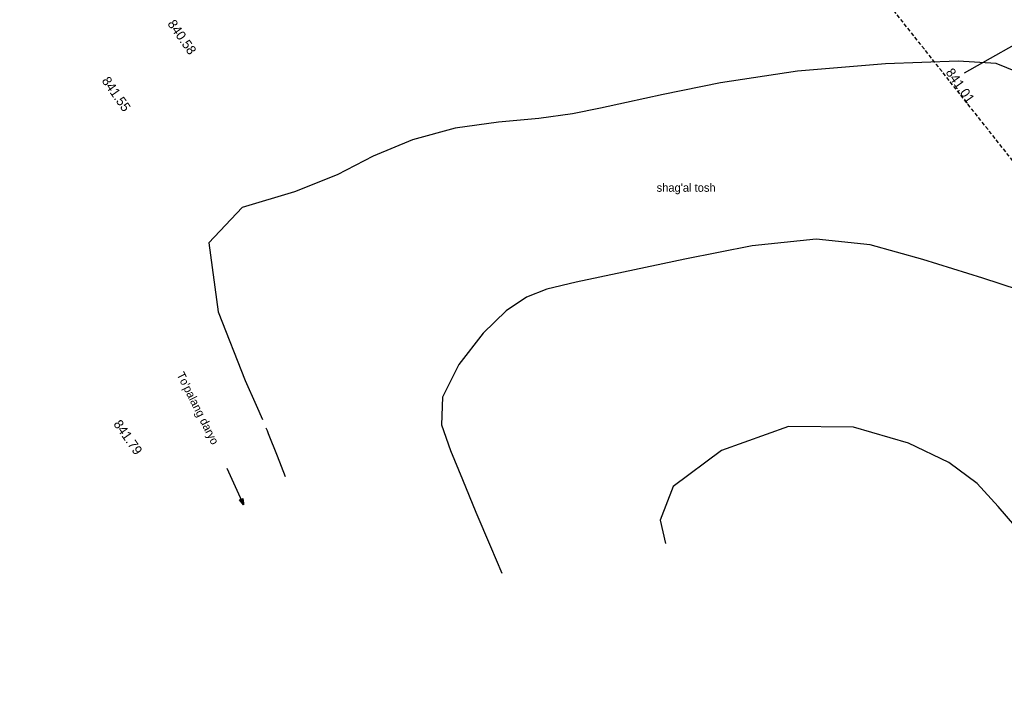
# Model space of a CAD drawing. Header units: millimetres. Extents: x 405709 to 406552, y 4254722 to 4255885.
# Tile 34 of 48: x 405897 to 406001, y 4255400 to 4255472. Entities that reach past the tile are written whole.
import ezdxf

# ---------------------------------------------------------------- set-up
doc = ezdxf.new("R2010")
doc.units = ezdxf.units.MM
doc.header["$LTSCALE"] = 0.5
doc.linetypes.add('CONTI', pattern=[0])
doc.linetypes.add('Штриховая 1 к 2', pattern=[3, 2, -1])
for name, color, linetype in [('(007) Здания', 7, 'Continuous'), ('(027) Гидрография', 7, 'Continuous'), ('(028) Гидротехн.', 7, 'Continuous'), ('(031) Горизонтали', 42, 'Continuous'), ('(037) Контуры', 7, 'Continuous'), ('PI_OTDEFAULT', 172, 'CONTI')]:
    doc.layers.add(name, color=color, linetype=linetype)
doc.styles.add('BM-431', font='txt')

# ---------------------------------------------------------------- blocks, each defined once
blk = doc.blocks.new('*U24')
at = {"layer": '(028) Гидротехн.', "color": 5, "ltscale": 10}
for points in [[(1.85, -0.17), (4.68, 17.89)], [(6.26, -0.6), (7.78, 9.1)]]:
    blk.add_lwpolyline(points, dxfattribs=at)
blk = doc.blocks.new('*U25')
at = {"color": 0, "linetype": 'ByBlock', "lineweight": -2, "transparency": 16777216, "rotation": 128.3704869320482}
blk.add_blockref('*U24', (406013.7, 4255473.89), dxfattribs=at)
blk = doc.blocks.new('*X10')
at = {"color": 0}
for p, q in [((7.2, 1.35), (7.36, 1.35)), ((7.2, 1.3), (7.53, 1.3)), ((7.2, 1.25), (7.69, 1.25)), ((7.2, 1.2), (7.85, 1.2)), ((7.2, 1.15), (8.01, 1.15)), ((7.2, 1.1), (8.18, 1.1)), ((7.2, 1.05), (8.34, 1.05)), ((7.2, 1), (8.5, 1)), ((7.2, 0.95), (8.34, 0.95)), ((7.2, 0.9), (8.18, 0.9)), ((7.2, 0.85), (8.01, 0.85)), ((7.2, 0.8), (7.85, 0.8)), ((7.2, 0.75), (7.69, 0.75)), ((7.2, 0.7), (7.53, 0.7)), ((7.2, 0.65), (7.36, 0.65))]:
    blk.add_line(p, q, dxfattribs=at)
blk = doc.blocks.new('I02225')
for p, q in [((-1.14, -0.45), (-1.14, 0.35)), ((-1.14, 0.35), (0.16, -0.05)), ((-8.34, -0.05), (0.16, -0.05)), ((0.16, -0.05), (-1.14, -0.45))]:
    blk.add_line(p, q)
blk.add_blockref('*X10', (-8.34, -1.05))

msp = doc.modelspace()

# ---------------------------------------------------------------- hatches: boundary and pattern name
at = {"transparency": 33554687}
h = msp.add_hatch(dxfattribs=at)
h.set_pattern_fill('AR-HBONE', color=30, scale=0.005)
edge = h.paths.add_edge_path()
edge.add_line((406386.6, 4254899.2), (406388.73, 4254901.32))
edge.add_line((406182.57, 4255117.63), (406215.73, 4255080.21))
edge.add_line((406215.73, 4255080.21), (406248.84, 4255042.86))
edge.add_line((406248.84, 4255042.86), (406283.05, 4255007.73))
edge.add_line((406283.05, 4255007.73), (406318.27, 4254972.27))
edge.add_line((406318.27, 4254972.27), (406353.5, 4254936.79))
edge.add_line((406353.5, 4254936.79), (406388.73, 4254901.32))
edge.add_line((406388.73, 4254901.32), (406387.77, 4254900.36))
edge.add_line((406180.33, 4255115.65), (406213.49, 4255078.22))
edge.add_line((406213.49, 4255078.22), (406246.64, 4255040.82))
edge.add_line((406246.64, 4255040.82), (406280.91, 4255005.63))
edge.add_line((406280.91, 4255005.63), (406316.14, 4254970.16))
edge.add_line((406316.14, 4254970.16), (406351.37, 4254934.68))
edge.add_line((406351.37, 4254934.68), (406386.6, 4254899.2))
edge.add_line((406386.6, 4254899.2), (406386.92, 4254899.52))
edge.add_line((406182.57, 4255117.63), (406157.36, 4255152.31))
edge.add_line((406157.36, 4255152.31), (406147.04, 4255171.92))
edge.add_line((406147.04, 4255171.92), (406133.07, 4255198.46))
edge.add_line((406133.07, 4255198.46), (406131.1, 4255203.63))
edge.add_line((406131.1, 4255203.63), (406113.31, 4255250.39))
edge.add_line((406113.31, 4255250.39), (406102.62, 4255278.48))
edge.add_line((406102.62, 4255278.48), (406096.6, 4255297.62))
edge.add_line((406096.6, 4255297.62), (406081.88, 4255347.1))
edge.add_line((406081.88, 4255347.1), (406078.09, 4255359.84))
edge.add_line((406078.09, 4255359.84), (406072.14, 4255402.38))
edge.add_line((406072.14, 4255402.38), (406041.04, 4255445.31))
edge.add_line((406041.04, 4255445.31), (405903.1, 4255619.54))
edge.add_line((405903.1, 4255619.54), (405828.48, 4255714.88))
edge.add_line((405828.48, 4255714.88), (405791.31, 4255762.15))
edge.add_line((405788.96, 4255760.3), (405791.31, 4255762.15))
edge.add_line((405826.12, 4255713.03), (405788.96, 4255760.3))
edge.add_line((405900.74, 4255617.68), (405826.12, 4255713.03))
edge.add_line((406038.65, 4255443.5), (405900.74, 4255617.68))
edge.add_line((406069.27, 4255401.22), (406038.65, 4255443.5))
edge.add_line((406075.15, 4255359.2), (406069.27, 4255401.22))
edge.add_line((406079, 4255346.24), (406075.15, 4255359.2))
edge.add_line((406093.73, 4255296.75), (406079, 4255346.24))
edge.add_line((406099.79, 4255277.49), (406093.73, 4255296.75))
edge.add_line((406110.51, 4255249.33), (406099.79, 4255277.49))
edge.add_line((406128.3, 4255202.56), (406110.51, 4255249.33))
edge.add_line((406130.33, 4255197.22), (406128.3, 4255202.56))
edge.add_line((406144.38, 4255170.53), (406130.33, 4255197.22))
edge.add_line((406154.82, 4255150.7), (406144.38, 4255170.53))
edge.add_line((406180.33, 4255115.65), (406154.82, 4255150.7))

# ---------------------------------------------------------------- linework, layer by layer
at = {"layer": '(007) Здания', "color": 5, "linetype": 'Штриховая 1 к 2', "ltscale": 0.4}
msp.add_lwpolyline([(406165.12, 4255102.17), (406164.57, 4255102.78), (406137.84, 4255139.52), (406126.82, 4255160.44), (406112.29, 4255188.06), (406109.89, 4255194.37), (406092.09, 4255241.14), (406081.2, 4255269.77), (406074.95, 4255289.64), (406060.18, 4255339.26), (406056.12, 4255352.93), (406047.83, 4255392.55), (406022.37, 4255431.34), (405884.89, 4255604.97), (405810.25, 4255700.35), (405773.1, 4255747.59)], dxfattribs=at)
at = {"layer": '(031) Горизонтали'}
for points in [[(406003.51, 4255466.1, 603.5), (406000.14, 4255467.47, 603.5), (405996.13, 4255467.7, 603.5), (405988.5, 4255467.41, 603.5), (405979.23, 4255466.64, 603.5), (405971.11, 4255465.42, 603.5), (405965.06, 4255464.18, 603.5), (405961.22, 4255463.34, 603.5), (405958.47, 4255462.74, 603.5), (405955.53, 4255462.16, 603.5), (405951.99, 4255461.66, 603.5), (405947.75, 4255461.27, 603.5), (405943.17, 4255460.63, 603.5), (405938.69, 4255459.41, 603.5), (405934.55, 4255457.69, 603.5), (405930.74, 4255455.73, 603.5), (405926.26, 4255453.95, 603.5), (405920.76, 4255452.3, 603.5), (405917.23, 4255448.58, 603.5), (405918.22, 4255441.31, 603.5), (405921.07, 4255434.07, 603.5), (405922.21, 4255431.47, 603.5), (405922.88, 4255429.96, 603.5)], [(406004.42, 4255442.99, 603), (405998.72, 4255444.86, 603), (405992.43, 4255446.8, 603), (405986.86, 4255448.35, 603), (405981.18, 4255448.95, 603), (405974.46, 4255448.25, 603), (405967.36, 4255446.84, 603), (405960.91, 4255445.48, 603), (405955.93, 4255444.42, 603), (405952.82, 4255443.69, 603), (405950.7, 4255442.86, 603), (405948.54, 4255441.41, 603), (405946.11, 4255439.05, 603), (405943.56, 4255435.77, 603), (405941.84, 4255432.33, 603), (405941.73, 4255429.42, 603), (405942.68, 4255426.7, 603), (405943.94, 4255423.66, 603), (405945.37, 4255420.21, 603), (405946.89, 4255416.59, 603), (405948.09, 4255413.79, 603)], [(405923.26, 4255429.08, 603.5), (405923.37, 4255428.8, 603.5), (405923.5, 4255428.5, 603.5), (405924.43, 4255426.14, 603.5), (405925.27, 4255423.97, 603.5)], [(406033.26, 4255397.86, 602.5), (406029.27, 4255401.56, 602.5), (406024.58, 4255403.61, 602.5), (406019.86, 4255405.02, 602.5), (406015.57, 4255407.04, 602.5), (406011.34, 4255410.01, 602.5), (406006.86, 4255413.88, 602.5), (406002.97, 4255417.75, 602.5), (406000.36, 4255420.8, 602.5), (405998.14, 4255423.24, 602.5), (405995.16, 4255425.43, 602.5), (405990.89, 4255427.48, 602.5), (405985.13, 4255429.17, 602.5), (405978.27, 4255429.23, 602.5), (405971.21, 4255426.72, 602.5), (405966.14, 4255422.9, 602.5), (405964.77, 4255419.37, 602.5), (405965.34, 4255416.92, 602.5)]]:
    msp.add_polyline3d(points, dxfattribs=at)

# ---------------------------------------------------------------- block references
at = {"layer": '(027) Гидрография', "xscale": 0.4999999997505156, "yscale": 0.4999999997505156, "zscale": 0.4999999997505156, "rotation": 294.4179560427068}
msp.add_blockref('I02225', (405920.9, 4255421.07), dxfattribs=at)
msp.add_blockref('*U25', (0, 0))

# ---------------------------------------------------------------- texts
at = {"layer": '(028) Гидротехн.', "style": 'BM-431'}
msp.add_text("To'palang daryo", height=0.875, rotation=296.5799, dxfattribs=at).set_placement((405913.83, 4255434.7))
at = {"layer": '(037) Контуры', "color": 0, "linetype": 'ByBlock', "style": 'BM-431'}
msp.add_text("shag'al tosh", height=0.875, dxfattribs=at).set_placement((405964.39, 4255453.95))
at = {"layer": 'PI_OTDEFAULT', "color": 250, "ltscale": 3, "style": 'BM-431'}
for s, p in [('840.58', (405912.84, 4255471.63)), ('841.55', (405905.92, 4255465.63)), ('841.01', (405994.77, 4255466.52)), ('841.79', (405907.15, 4255429.49))]:
    msp.add_text(s, height=1, rotation=305, dxfattribs=at).set_placement(p)

doc.saveas('drawing.dxf')
